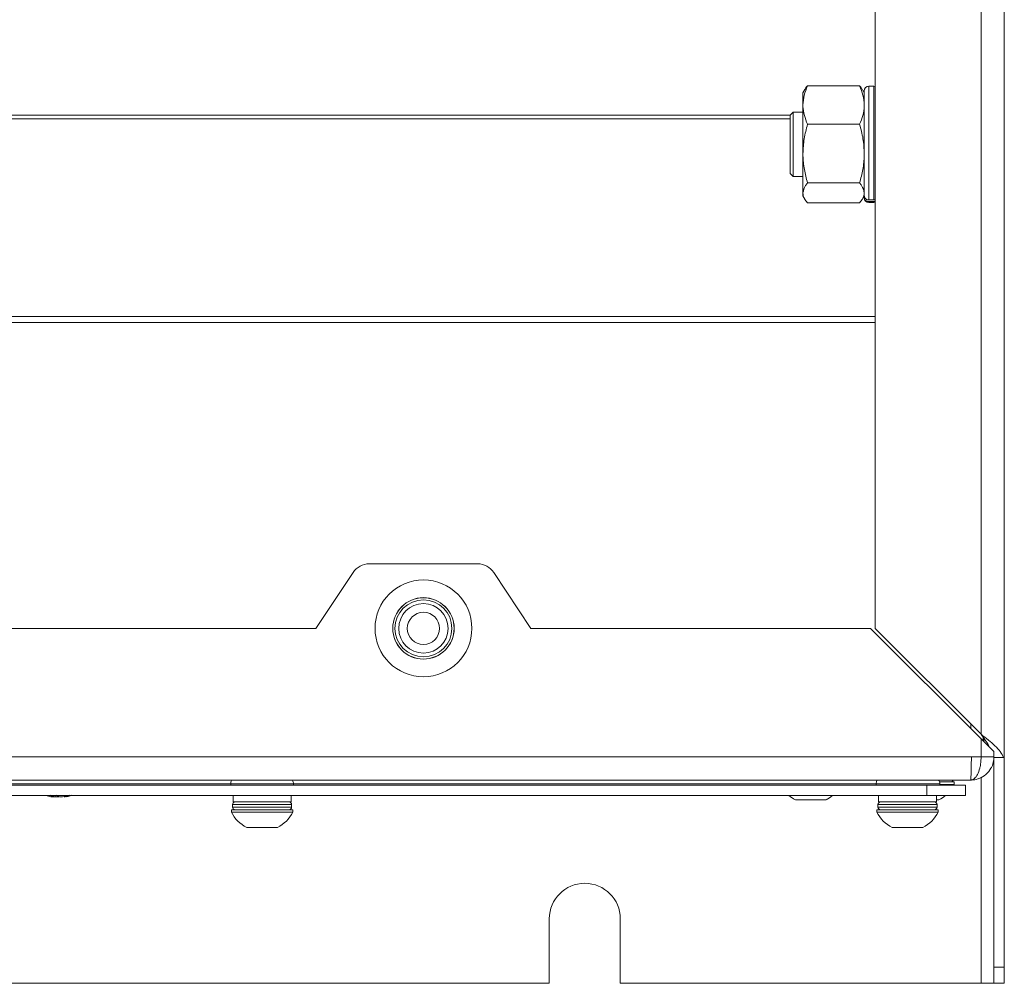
# Model space of a CAD drawing. Header units: millimetres. Extents: x 105 to 1419, y 95 to 961.
# Tile 5 of 43: x 282 to 435, y 96 to 246. Entities that reach past the tile are written whole.
import ezdxf

# ---------------------------------------------------------------- set-up
doc = ezdxf.new("R2010")
doc.units = ezdxf.units.MM
doc.header["$LTSCALE"] = 5

msp = doc.modelspace()

# ---------------------------------------------------------------- linework, layer by layer
at = {"color": 7, "linetype": 'Continuous', "lineweight": 15}
for p, q in [((415, 542.29), (415, 151.29)), ((435, 131.29), (435, 542.29)), ((412.58, 235.38), (404.51, 235.38)), ((414.8, 235.29), (414, 235.29)), ((404.08, 234.79), (403.8, 234.29)), ((403.8, 234.29), (403.8, 232.39)), ((413.3, 234.29), (413.01, 234.79)), ((413.3, 234.59), (413.3, 218.36)), ((403.8, 232.39), (403.8, 224.85)), ((402.3, 231.29), (401.8, 230.79)), ((401.8, 221.79), (401.8, 230.79)), ((403.8, 231.29), (402.3, 231.29)), ((402.3, 231.29), (402.3, 221.29)), ((412.58, 229.4), (404.51, 229.4)), ((403.8, 224.85), (403.8, 218.76)), ((401.8, 221.79), (402.3, 221.29)), ((402.3, 221.29), (403.8, 221.29)), ((412.58, 220.31), (404.51, 220.31)), ((403.8, 218.76), (403.8, 218.29)), ((403.8, 218.29), (404.08, 217.8)), ((413.01, 217.8), (413.3, 218.29)), ((413.3, 218.11), (413.3, 218.36)), ((412.58, 217.21), (404.51, 217.21)), ((414.8, 217.68), (414, 217.68)), ((414, 217.42), (414.8, 217.42)), ((414, 217.29), (414.8, 217.29)), ((415, 217.71), (414.8, 217.68)), ((353.39, 161.29), (336.6, 161.29)), ((334.11, 159.96), (328.33, 151.29)), ((361.66, 151.29), (355.89, 159.96)), ((211.66, 151.29), (328.33, 151.29)), ((361.66, 151.29), (414.29, 151.29)), ((431.4, 134.19), (414.29, 151.29)), ((415, 151.29), (431.4, 134.89)), ((429.8, 136.49), (429.8, 135.79)), ((431.8, 133.79), (431.8, 134.32)), ((431.4, 131.39), (431.4, 134.19)), ((429.89, 131.39), (110.11, 131.39)), ((429.87, 130.01), (429.89, 131.39)), ((429.89, 131.39), (431.4, 131.39)), ((433.4, 131.39), (431.4, 131.39)), ((433.32, 131.29), (434.85, 131.29)), ((433.36, 132.23), (433.36, 132.19)), ((433.36, 132.19), (433.4, 132.19)), ((433.4, 132.19), (433.4, 131.39)), ((433.4, 131.29), (433.4, 98.81)), ((435, 131.29), (434.85, 131.29)), ((435, 131.29), (435, 98.81)), ((429.84, 128.85), (429.87, 130.01)), ((429.82, 128.07), (429.84, 128.85)), ((429.8, 127.79), (110.2, 127.79)), ((423, 126.99), (117, 126.99)), ((315.14, 127.19), (224.85, 127.19)), ((324.85, 127.19), (315.14, 127.19)), ((315.14, 127.19), (315.14, 126.99)), ((324.85, 127.19), (324.85, 126.99)), ((415.14, 127.19), (324.85, 127.19)), ((415.14, 127.19), (415.14, 126.99)), ((423, 125.39), (423, 126.99)), ((423, 126.99), (429, 126.99)), ((427.25, 127.49), (424.95, 127.49)), ((425, 126.99), (425, 127.19)), ((427.25, 127.11), (425, 127.11)), ((427.19, 126.99), (427.25, 127.11)), ((427.25, 127.11), (427.25, 127.49)), ((429, 126.99), (429, 125.39)), ((429.8, 127.79), (429.82, 128.07)), ((423, 125.39), (117, 125.39)), ((287.67, 125.17), (287.5, 125.17)), ((287.67, 125.17), (287.68, 125.39)), ((287.92, 125.17), (287.94, 125.39)), ((287.92, 125.17), (288.39, 125.17)), ((289.08, 125.17), (288.61, 125.17)), ((289.32, 125.17), (289.5, 125.17)), ((315.5, 125.39), (315.5, 124.39)), ((324.5, 124.39), (324.5, 125.39)), ((415.5, 125.39), (415.5, 124.39)), ((429, 125.39), (423, 125.39)), ((424.5, 124.39), (424.5, 125.39)), ((315.42, 123.99), (315.42, 123.59)), ((324.5, 124.39), (315.5, 124.39)), ((324.57, 123.59), (324.57, 123.99)), ((407.37, 124.74), (402.62, 124.74)), ((415.42, 123.99), (415.42, 123.59)), ((424.5, 124.39), (415.5, 124.39)), ((424.87, 124.74), (424.5, 124.74)), ((424.57, 123.59), (424.57, 123.99)), ((315.25, 123.19), (315.25, 122.81)), ((324.75, 123.19), (315.25, 123.19)), ((324.75, 122.81), (315.25, 122.81)), ((324.75, 122.81), (324.75, 123.19)), ((415.25, 123.19), (415.25, 122.81)), ((424.75, 123.19), (415.25, 123.19)), ((424.75, 122.81), (415.25, 122.81)), ((424.75, 122.81), (424.75, 123.19)), ((322.37, 120.44), (317.62, 120.44)), ((422.37, 120.44), (417.62, 120.44)), ((364.5, 106.29), (364.5, 96.29)), ((375.5, 96.29), (375.5, 106.29)), ((433.4, 98.81), (435, 98.81)), ((433.4, 96.29), (433.4, 98.81)), ((435, 98.81), (435, 96.29)), ((175.5, 96.29), (364.5, 96.29)), ((375.5, 96.29), (431.4, 96.29)), ((433.4, 96.29), (431.4, 96.29)), ((435, 96.29), (433.4, 96.29))]:
    msp.add_line(p, q, dxfattribs=at)
at = {"color": 106, "linetype": 'Continuous', "lineweight": 15}
for p, q in [((431.4, 542.29), (431.4, 134.89)), ((414, 235.29), (414, 217.68)), ((414.8, 235.29), (414.8, 217.68)), ((401.8, 230.79), (138.2, 230.79)), ((401.8, 230.27), (138.2, 230.27)), ((414, 217.42), (414, 217.29)), ((414.8, 217.42), (414.8, 217.29)), ((415, 199.64), (125, 199.64)), ((415, 198.71), (125, 198.71)), ((431.7, 133.89), (431.7, 134.46)), ((431.4, 96.29), (431.4, 128.22)), ((425, 127.19), (415.14, 127.19)), ((324.57, 123.99), (315.42, 123.99)), ((324.57, 123.59), (315.42, 123.59)), ((424.57, 123.99), (415.42, 123.99)), ((424.57, 123.59), (415.42, 123.59))]:
    msp.add_line(p, q, dxfattribs=at)
at = {"color": 7, "linetype": 'Continuous', "lineweight": 15, "flags": 128}
for points in [[(415, 235.26), (414.93, 235.28), (414.8, 235.29)], [(414.8, 217.29), (414.93, 217.31), (415, 217.32)], [(287.5, 125.17), (287.37, 125.19), (287.25, 125.21)], [(287.67, 125.21), (287.79, 125.19), (287.92, 125.17)], [(288.39, 125.17), (288.44, 125.19), (288.5, 125.21)]]:
    msp.add_lwpolyline(points, dxfattribs=at)
at = {"color": 7, "linetype": 'Continuous', "lineweight": 15}
for radius in [7.5, 4.76, 4.75, 4.41, 3.83, 2.5]:
    msp.add_circle((345, 151.29), radius, dxfattribs=at)
for centre, radius, start, end in [((414, 234.59), 0.7, 90, 180), ((414, 217.99), 0.7, 180, 270), ((336.6, 158.29), 3, 90, 146.3099), ((353.39, 158.29), 3, 33.6901, 90), ((424, 127.19), 1, 0, 36.8699), ((426.67, 127.89), 0.4, 270, 345.3286), ((288.5, 131.59), 6.5, 252.5246, 258.8879), ((288.17, 126.61), 1.52, 231.2173, 251.0615), ((289.1, 126.61), 1.52, 231.2174, 251.0612), ((288.27, 130.58), 5.47, 278.4556, 289.4598), ((288.7, 130.58), 5.47, 278.4556, 289.4599), ((288.5, 131.59), 6.5, 281.1121, 287.4754), ((405, 129.5), 5.32, 230.563, 243.4591), ((405, 129.5), 5.32, 296.5409, 309.437), ((422.5, 129.5), 5.32, 296.5409, 309.437), ((315.82, 123.99), 0.4, 90, 180), ((315.82, 123.59), 0.4, 180, 270), ((324.17, 123.99), 0.4, 0, 90), ((324.17, 123.59), 0.4, 270, 0), ((415.82, 123.99), 0.4, 90, 180), ((415.82, 123.59), 0.4, 180, 270), ((424.17, 123.99), 0.4, 0, 90), ((424.17, 123.59), 0.4, 270, 360), ((320, 125.2), 5.32, 206.6616, 243.4591), ((320, 125.2), 5.32, 296.5409, 333.3384), ((420, 125.2), 5.32, 206.6616, 243.4591), ((420, 125.2), 5.32, 296.5409, 333.3384), ((370, 106.29), 5.5, 0, 180)]:
    msp.add_arc(centre, radius, start, end, dxfattribs=at)
for points, knots in [([(404.51, 235.38), (404.31, 234.89), (403.91, 233.91), (403.84, 232.9), (403.8, 232.39)], [0, 0, 0, 0, 0.495455, 1, 1, 1, 1]), ([(404.51, 235.38), (404.39, 235.25), (404.21, 235.05), (404.15, 234.85), (404.13, 234.78)], [0, 0, 0, 0, 0.655603, 1, 1, 1, 1]), ([(412.58, 235.38), (412.78, 234.89), (413.19, 233.91), (413.26, 232.9), (413.3, 232.39)], [0, 0, 0, 0, 0.495455, 1, 1, 1, 1]), ([(412.58, 235.38), (412.7, 235.25), (412.88, 235.05), (412.94, 234.85), (412.96, 234.78)], [0, 0, 0, 0, 0.655603, 1, 1, 1, 1]), ([(403.8, 232.39), (403.8, 232.32), (403.81, 231.78), (403.96, 230.77), (404.33, 229.86), (404.51, 229.4)], [0, 0, 0, 0, 0.070081, 0.530784, 1, 1, 1, 1]), ([(413.3, 232.39), (413.3, 232.32), (413.29, 231.78), (413.13, 230.77), (412.77, 229.86), (412.58, 229.4)], [0, 0, 0, 0, 0.070081, 0.530784, 1, 1, 1, 1]), ([(404.51, 229.4), (404.31, 228.66), (403.91, 227.17), (403.84, 225.63), (403.8, 224.85)], [0, 0, 0, 0, 0.495461, 1, 1, 1, 1]), ([(412.58, 229.4), (412.78, 228.66), (413.19, 227.17), (413.26, 225.63), (413.3, 224.85)], [0, 0, 0, 0, 0.495461, 1, 1, 1, 1]), ([(403.8, 224.85), (403.8, 224.75), (403.81, 223.93), (403.96, 222.39), (404.33, 221.01), (404.51, 220.31)], [0, 0, 0, 0, 0.070081, 0.530785, 1, 1, 1, 1]), ([(413.3, 224.85), (413.3, 224.75), (413.29, 223.93), (413.13, 222.39), (412.77, 221.01), (412.58, 220.31)], [0, 0, 0, 0, 0.070081, 0.530785, 1, 1, 1, 1]), ([(404.51, 220.31), (404.4, 220.18), (403.99, 219.67), (403.88, 219.15), (403.8, 218.76)], [0, 0, 0, 0, 0.257548, 1, 1, 1, 1]), ([(412.58, 220.31), (412.69, 220.18), (413.11, 219.67), (413.22, 219.15), (413.3, 218.76)], [0, 0, 0, 0, 0.257548, 1, 1, 1, 1]), ([(403.8, 218.76), (403.81, 218.62), (403.85, 218.09), (404.23, 217.58), (404.51, 217.21)], [0, 0, 0, 0, 0.268636, 1, 1, 1, 1]), ([(413.3, 218.76), (413.29, 218.62), (413.25, 218.09), (412.86, 217.58), (412.58, 217.21)], [0, 0, 0, 0, 0.268635, 1, 1, 1, 1]), ([(414, 217.68), (413.92, 217.68), (413.77, 217.7), (413.56, 217.81), (413.4, 217.98), (413.31, 218.17), (413.3, 218.3), (413.3, 218.36)], [0, 0, 0, 0, 0.20252, 0.416594, 0.630902, 0.84558, 1, 1, 1, 1]), ([(413.3, 218.11), (413.3, 218.1), (413.3, 218.02), (413.33, 217.86), (413.45, 217.66), (413.64, 217.51), (413.83, 217.43), (413.95, 217.43), (414, 217.42)], [0, 0, 0, 0, 0.017602, 0.232982, 0.448289, 0.66326, 0.877806, 1, 1, 1, 1]), ([(414.8, 217.42), (414.82, 217.42), (414.89, 217.42), (414.95, 217.45), (415, 217.46)], [0, 0, 0, 0, 0.330228, 1, 1, 1, 1]), ([(431.4, 134.89), (431.78, 134.59), (432.17, 134.29), (432.9, 133.69), (433.25, 133.39), (433.86, 132.79), (434.14, 132.49), (434.58, 131.89), (434.74, 131.59), (434.85, 131.29)], [0, 0, 0, 0, 0.25, 0.25, 0.5, 0.5, 0.75, 0.75, 1, 1, 1, 1]), ([(432.7, 132.88), (432.67, 132.95), (432.49, 133.32), (432.03, 133.99), (431.61, 134.59), (431.4, 134.89)], [0, 0, 0, 0, 0.104259, 0.55213, 1, 1, 1, 1]), ([(431.4, 134.19), (431.71, 133.88), (432.23, 133.35), (432.84, 132.74), (433.21, 132.38), (433.31, 132.27), (433.36, 132.23)], [0, 0, 0, 0, 0.382456, 0.650122, 0.848131, 1, 1, 1, 1]), ([(433.4, 131.39), (433.4, 131.39), (433.4, 131.18), (433.35, 130.65), (433.16, 130.05), (432.78, 129.32), (432.17, 128.59), (431.39, 128.13), (430.79, 127.93), (430.5, 127.85), (430.21, 127.81), (430.05, 127.8), (429.94, 127.8), (429.88, 127.79), (429.85, 127.79), (429.84, 127.79), (429.84, 127.79), (429.84, 127.79), (429.83, 127.79), (429.82, 127.79), (429.81, 127.79), (429.81, 127.79), (429.8, 127.79), (429.8, 127.79)], [0, 0, 0, 0, 0.00001, 0.10588, 0.271165, 0.316079, 0.534177, 0.760881, 0.7986, 0.884641, 0.927341, 0.957825, 0.975327, 0.98549, 0.991439, 0.991672, 0.991799, 0.992302, 0.994327, 0.996643, 0.997643, 0.997949, 1, 1, 1, 1]), ([(429.8, 127.79), (429.8, 127.79), (429.8, 127.79), (429.81, 127.79), (429.81, 127.79), (429.81, 127.79), (430.01, 127.8), (430.38, 127.96), (430.86, 128.6), (431.12, 129.32), (431.29, 130.05), (431.38, 130.65), (431.4, 131.18), (431.4, 131.39), (431.4, 131.39)], [0, 0, 0, 0, 0.002051, 0.00236, 0.005678, 0.007702, 0.00821, 0.247792, 0.465334, 0.68363, 0.728587, 0.894023, 0.99999, 1, 1, 1, 1]), ([(315.31, 127.79), (315.29, 127.77), (315.23, 127.68), (315.16, 127.47), (315.15, 127.29), (315.14, 127.19)], [0, 0, 0, 0, 0.163891, 0.581323, 1, 1, 1, 1]), ([(324.68, 127.79), (324.7, 127.77), (324.76, 127.68), (324.83, 127.47), (324.85, 127.29), (324.85, 127.19)], [0, 0, 0, 0, 0.163894, 0.581323, 1, 1, 1, 1]), ([(415.31, 127.79), (415.29, 127.77), (415.23, 127.68), (415.16, 127.47), (415.15, 127.29), (415.14, 127.19)], [0, 0, 0, 0, 0.163896, 0.581324, 1, 1, 1, 1])]:
    msp.add_open_spline(points, degree=3, knots=knots, dxfattribs=at)

doc.saveas('drawing.dxf')
